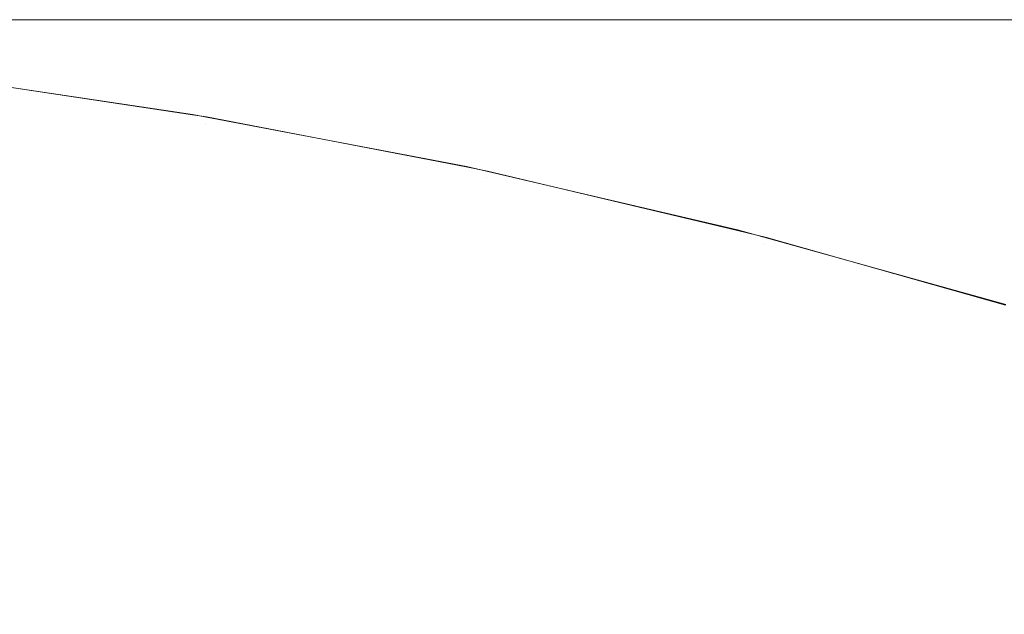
# Model space of a CAD drawing. Header units: centimetres. Extents: x -26 to 27.3, y 37.2 to 39.
# Tile 182 of 256: x -8.1456 to -8.13101, y 38.9913 to 39.00011. Entities that reach past the tile are written whole.
import ezdxf

# ---------------------------------------------------------------- set-up
doc = ezdxf.new("R2010")
doc.units = ezdxf.units.CM
doc.header["$LTSCALE"] = 2.54
doc.layers.add('Lucido design-1', color=7, linetype='Continuous')

# ---------------------------------------------------------------- blocks, each defined once
blk = doc.blocks.new('Gruppo-6-1')
at = {"color": 7, "linetype": 'Continuous', "lineweight": 9}
for points, invisible_edges in [([(27.240266, 39.000065, -349.379592), (27.240266, 39.000112, -349.382667), (-25.859734, 39.000112, -349.382667), (-25.859734, 39.000065, -349.379592)], 8), ([(-25.859734, 39.000112, -349.982667), (-8.091869, 39.000112, -349.632532), (-8.098121, 39.000112, -349.638275)], 9), ([(-25.859734, 39.000112, -349.982667), (-8.085378, 39.000112, -349.62706), (-8.091869, 39.000112, -349.632532)], 9), ([(-8.098121, 39.000112, -349.638275), (-8.104125, 39.000112, -349.644279), (-25.859734, 39.000112, -349.982667)], 10), ([(-25.859734, 39.000112, -349.982667), (-8.071729, 39.000112, -349.616965), (-8.07866, 39.000112, -349.621867)], 9), ([(-25.859734, 39.000112, -349.982667), (-8.042114, 39.000112, -349.600421), (-8.049774, 39.000112, -349.604081)], 9), ([(-25.859734, 39.000112, -349.982667), (-8.026362, 39.000112, -349.594091), (-8.034305, 39.000112, -349.597089)], 9), ([(-25.859734, 39.000112, -349.982667), (-8.134337, 39.000112, -349.685128), (-8.138319, 39.000112, -349.692626)], 9), ([(-25.859734, 39.000112, -349.982667), (-8.104125, 39.000112, -349.644279), (-8.109868, 39.000112, -349.650532)], 9), ([(-8.07866, 39.000112, -349.621867), (-8.085378, 39.000112, -349.62706), (-25.859734, 39.000112, -349.982667)], 10), ([(-25.859734, 39.000112, -349.982667), (-8.057273, 39.000112, -349.608064), (-8.064595, 39.000112, -349.612361)], 9), ([(-8.034305, 39.000112, -349.597089), (-8.042114, 39.000112, -349.600421), (-25.859734, 39.000112, -349.982667)], 10), ([(-8.049774, 39.000112, -349.604081), (-8.057273, 39.000112, -349.608064), (-25.859734, 39.000112, -349.982667)], 10), ([(-25.859734, 39.000112, -349.982667), (-8.145312, 39.000112, -349.708095), (-8.148309, 39.000112, -349.716039)], 9), ([(-25.859734, 39.000112, -349.982667), (-8.13004, 39.000112, -349.677805), (-8.134337, 39.000112, -349.685128)], 9), ([(-8.138319, 39.000112, -349.692626), (-8.141979, 39.000112, -349.700286), (-25.859734, 39.000112, -349.982667)], 10), ([(-25.859734, 39.000112, -349.982667), (-8.115341, 39.000112, -349.657023), (-8.120533, 39.000112, -349.66374)], 9), ([(-8.109868, 39.000112, -349.650532), (-8.115341, 39.000112, -349.657023), (-25.859734, 39.000112, -349.982667)], 10), ([(-8.064595, 39.000112, -349.612361), (-8.071729, 39.000112, -349.616965), (-25.859734, 39.000112, -349.982667)], 10), ([(-8.141979, 39.000112, -349.700286), (-8.145312, 39.000112, -349.708095), (-25.859734, 39.000112, -349.982667)], 10), ([(-8.120533, 39.000112, -349.66374), (-8.125436, 39.000112, -349.670672), (-25.859734, 39.000112, -349.982667)], 10), ([(-8.125436, 39.000112, -349.670672), (-8.13004, 39.000112, -349.677805), (-25.859734, 39.000112, -349.982667)], 10), ([(-25.859734, 39.000112, -349.982667), (-8.010129, 39.000112, -349.58912), (-8.018298, 39.000112, -349.591433)], 9), ([(-25.859734, 39.000112, -349.982667), (-7.993534, 39.000112, -349.585543), (-8.00187, 39.000112, -349.587156)], 9), ([(-8.00187, 39.000112, -349.587156), (-8.010129, 39.000112, -349.58912), (-25.859734, 39.000112, -349.982667)], 10), ([(-8.018298, 39.000112, -349.591433), (-8.026362, 39.000112, -349.594091), (-25.859734, 39.000112, -349.982667)], 10), ([(-25.859734, 39.000112, -349.382667), (9.340266, 39.000112, -349.582667), (-7.959734, 39.000112, -349.582667)], 9), ([(-25.859734, 39.000112, -349.982667), (-25.859734, 39.000112, -349.382667), (-7.976695, 39.000112, -349.583387), (-7.985137, 39.000112, -349.584287)], 10), ([(-7.985137, 39.000112, -349.584287), (-7.993534, 39.000112, -349.585543), (-25.859734, 39.000112, -349.982667)], 10), ([(9.340266, 39.000112, -349.582667), (-25.859734, 39.000112, -349.382667), (27.240266, 39.000112, -349.382667)], 9), ([(-7.959734, 39.000112, -349.582667), (-7.968222, 39.000112, -349.582847), (-25.859734, 39.000112, -349.382667)], 10), ([(-7.968222, 39.000112, -349.582847), (-7.976695, 39.000112, -349.583387), (-25.859734, 39.000112, -349.382667)], 10), ([(27.240266, 39.000065, -373.346355), (27.240266, 39.000112, -373.34943), (-25.859734, 39.000112, -373.34943), (-25.859734, 39.000065, -373.346355)], 8), ([(-25.859734, 39.000112, -373.94943), (-8.138319, 39.000112, -373.659389), (-8.141979, 39.000112, -373.667049)], 9), ([(-25.859734, 39.000112, -373.94943), (-8.134337, 39.000112, -373.651891), (-8.138319, 39.000112, -373.659389)], 9), ([(-8.141979, 39.000112, -373.667049), (-8.145312, 39.000112, -373.674858), (-25.859734, 39.000112, -373.94943)], 10), ([(-8.145312, 39.000112, -373.674858), (-8.148309, 39.000112, -373.682802), (-25.859734, 39.000112, -373.94943)], 10), ([(-25.859734, 39.000112, -373.34943), (-8.042114, 39.000112, -373.567184), (-8.049774, 39.000112, -373.570845)], 9), ([(-25.859734, 39.000112, -373.34943), (9.340266, 39.000112, -373.54943), (-7.959734, 39.000112, -373.54943)], 9), ([(-25.859734, 39.000112, -373.94943), (-8.125436, 39.000112, -373.637435), (-8.13004, 39.000112, -373.644568)], 9), ([(-25.859734, 39.000112, -373.94943), (-8.109868, 39.000112, -373.617295), (-8.115341, 39.000112, -373.623786)], 9), ([(-25.859734, 39.000112, -373.34943), (-8.071729, 39.000112, -373.583728), (-8.07866, 39.000112, -373.58863)], 9), ([(-8.049774, 39.000112, -373.570845), (-8.057273, 39.000112, -373.574827), (-25.859734, 39.000112, -373.34943)], 10), ([(-8.057273, 39.000112, -373.574827), (-8.064595, 39.000112, -373.579124), (-25.859734, 39.000112, -373.34943)], 10), ([(9.340266, 39.000112, -373.54943), (-25.859734, 39.000112, -373.34943), (27.240266, 39.000112, -373.34943)], 9), ([(-7.959734, 39.000112, -373.54943), (-7.968222, 39.000112, -373.54961), (-25.859734, 39.000112, -373.34943)], 10), ([(-8.13004, 39.000112, -373.644568), (-8.134337, 39.000112, -373.651891), (-25.859734, 39.000112, -373.94943)], 10), ([(-8.115341, 39.000112, -373.623786), (-8.120533, 39.000112, -373.630503), (-25.859734, 39.000112, -373.94943)], 10), ([(-8.120533, 39.000112, -373.630503), (-8.125436, 39.000112, -373.637435), (-25.859734, 39.000112, -373.94943)], 10), ([(-25.859734, 39.000112, -373.34943), (-8.064595, 39.000112, -373.579124), (-8.071729, 39.000112, -373.583728)], 9), ([(-8.07866, 39.000112, -373.58863), (-8.085378, 39.000112, -373.593823), (-25.859734, 39.000112, -373.34943)], 10), ([(-25.859734, 39.000112, -373.34943), (-8.034305, 39.000112, -373.563852), (-8.042114, 39.000112, -373.567184)], 9), ([(-25.859734, 39.000112, -373.34943), (-8.018298, 39.000112, -373.558196), (-8.026362, 39.000112, -373.560854)], 9), ([(-25.859734, 39.000112, -373.34943), (-8.00187, 39.000112, -373.553919), (-8.010129, 39.000112, -373.555883)], 9), ([(-25.859734, 39.000112, -373.94943), (-8.098121, 39.000112, -373.605039), (-8.104125, 39.000112, -373.611042)], 9), ([(-25.859734, 39.000112, -373.94943), (-25.859734, 39.000112, -373.34943), (-8.085378, 39.000112, -373.593823), (-8.091869, 39.000112, -373.599295)], 10), ([(-8.091869, 39.000112, -373.599295), (-8.098121, 39.000112, -373.605039), (-25.859734, 39.000112, -373.94943)], 10), ([(-8.010129, 39.000112, -373.555883), (-8.018298, 39.000112, -373.558196), (-25.859734, 39.000112, -373.34943)], 10), ([(-8.026362, 39.000112, -373.560854), (-8.034305, 39.000112, -373.563852), (-25.859734, 39.000112, -373.34943)], 10), ([(-25.859734, 39.000112, -373.34943), (-7.985137, 39.000112, -373.55105), (-7.993534, 39.000112, -373.552307)], 9), ([(-7.968222, 39.000112, -373.54961), (-7.976695, 39.000112, -373.55015), (-25.859734, 39.000112, -373.34943)], 10), ([(-8.104125, 39.000112, -373.611042), (-8.109868, 39.000112, -373.617295), (-25.859734, 39.000112, -373.94943)], 10), ([(-7.976695, 39.000112, -373.55015), (-7.985137, 39.000112, -373.55105), (-25.859734, 39.000112, -373.34943)], 10), ([(-7.993534, 39.000112, -373.552307), (-8.00187, 39.000112, -373.553919), (-25.859734, 39.000112, -373.34943)], 10), ([(-25.859734, 39.000065, -349.379592), (-25.859734, 38.999998, -349.378306), (27.240266, 38.999998, -349.378306), (27.240266, 39.000065, -349.379592)], 10), ([(-25.859734, 39.000065, -373.346355), (-25.859734, 38.999998, -373.345069), (27.240266, 38.999998, -373.345069), (27.240266, 39.000065, -373.346355)], 10), ([(-8.150983, 39.000017, -349.741449), (-8.149061, 39.000017, -349.73337), (-8.145062, 38.999751, -349.734411), (-8.146943, 38.999751, -349.74232)], 15), ([(-8.150983, 39.000017, -373.708212), (-8.149061, 39.000017, -373.700133), (-8.145062, 38.999751, -373.701174), (-8.146943, 38.999751, -373.709083)], 15), ([(-8.150967, 39.000112, -349.724102), (-8.148309, 39.000112, -349.716039), (-8.144198, 39.000017, -349.717491), (-8.146798, 39.000017, -349.725379)], 14), ([(-8.150967, 39.000112, -373.690865), (-8.148309, 39.000112, -373.682802), (-8.144198, 39.000017, -373.684254), (-8.146798, 39.000017, -373.692142)], 14), ([(-8.149061, 39.000017, -349.73337), (-8.146798, 39.000017, -349.725379), (-8.142847, 38.999751, -349.726589), (-8.145062, 38.999751, -349.734411)], 15), ([(-8.149061, 39.000017, -373.700133), (-8.146798, 39.000017, -373.692142), (-8.142847, 38.999751, -373.693352), (-8.145062, 38.999751, -373.701174)], 15), ([(-8.148309, 39.000112, -349.716039), (-8.145312, 39.000112, -349.708095), (-8.141266, 39.000017, -349.709721), (-8.144198, 39.000017, -349.717491)], 14), ([(-8.148309, 39.000112, -373.682802), (-8.145312, 39.000112, -373.674858), (-8.141266, 39.000017, -373.676484), (-8.144198, 39.000017, -373.684254)], 14), ([(-8.146798, 39.000017, -349.725379), (-8.144198, 39.000017, -349.717491), (-8.140302, 38.999751, -349.718868), (-8.142847, 38.999751, -349.726589)], 15), ([(-8.146798, 39.000017, -373.692142), (-8.144198, 39.000017, -373.684254), (-8.140302, 38.999751, -373.685631), (-8.142847, 38.999751, -373.693352)], 15), ([(-8.145312, 39.000112, -349.708095), (-8.141979, 39.000112, -349.700286), (-8.138007, 39.000017, -349.702082), (-8.141266, 39.000017, -349.709721)], 14), ([(-8.145312, 39.000112, -373.674858), (-8.141979, 39.000112, -373.667049), (-8.138007, 39.000017, -373.668845), (-8.141266, 39.000017, -373.676484)], 14), ([(-8.144198, 39.000017, -349.717491), (-8.141266, 39.000017, -349.709721), (-8.137432, 38.999751, -349.711262), (-8.140302, 38.999751, -349.718868)], 15), ([(-8.144198, 39.000017, -373.684254), (-8.141266, 39.000017, -373.676484), (-8.137432, 38.999751, -373.678025), (-8.140302, 38.999751, -373.685631)], 15), ([(-8.141979, 39.000112, -349.700286), (-8.138319, 39.000112, -349.692626), (-8.134426, 39.000017, -349.694589), (-8.138007, 39.000017, -349.702082)], 14), ([(-8.141979, 39.000112, -373.667049), (-8.138319, 39.000112, -373.659389), (-8.134426, 39.000017, -373.661352), (-8.138007, 39.000017, -373.668845)], 14), ([(-8.141266, 39.000017, -349.709721), (-8.138007, 39.000017, -349.702082), (-8.134241, 38.999751, -349.703784), (-8.137432, 38.999751, -349.711262)], 15), ([(-8.141266, 39.000017, -373.676484), (-8.138007, 39.000017, -373.668845), (-8.134241, 38.999751, -373.670547), (-8.137432, 38.999751, -373.678025)], 15), ([(-8.138319, 39.000112, -349.692626), (-8.134337, 39.000112, -349.685128), (-8.13053, 39.000017, -349.687254), (-8.134426, 39.000017, -349.694589)], 14), ([(-8.138319, 39.000112, -373.659389), (-8.134337, 39.000112, -373.651891), (-8.13053, 39.000017, -373.654017), (-8.134426, 39.000017, -373.661352)], 14), ([(-8.138007, 39.000017, -349.702082), (-8.134426, 39.000017, -349.694589), (-8.130736, 38.999751, -349.696449), (-8.134241, 38.999751, -349.703784)], 15), ([(-8.138007, 39.000017, -373.668845), (-8.134426, 39.000017, -373.661352), (-8.130736, 38.999751, -373.663212), (-8.134241, 38.999751, -373.670547)], 15), ([(-8.134426, 39.000017, -349.694589), (-8.13053, 39.000017, -349.687254), (-8.126923, 38.999751, -349.689269), (-8.130736, 38.999751, -349.696449)], 15), ([(-8.134426, 39.000017, -373.661352), (-8.13053, 39.000017, -373.654017), (-8.126923, 38.999751, -373.656032), (-8.130736, 38.999751, -373.663212)], 15), ([(-8.134337, 39.000112, -349.685128), (-8.13004, 39.000112, -349.677805), (-8.126327, 39.000017, -349.680091), (-8.13053, 39.000017, -349.687254)], 14), ([(-8.134337, 39.000112, -373.651891), (-8.13004, 39.000112, -373.644568), (-8.126327, 39.000017, -373.646854), (-8.13053, 39.000017, -373.654017)], 14), ([(27.240266, 38.999851, -349.375446), (27.240266, 38.999998, -349.378306), (-25.859734, 38.999998, -349.378306), (-25.859734, 38.999851, -349.375446)], 10), ([(27.240266, 38.999851, -373.342209), (27.240266, 38.999998, -373.345069), (-25.859734, 38.999998, -373.345069), (-25.859734, 38.999851, -373.342209)], 10), ([(-25.859734, 38.999851, -349.375446), (-25.859734, 38.999712, -349.373953), (27.240266, 38.999712, -349.373953), (27.240266, 38.999851, -349.375446)], 10), ([(-25.859734, 38.999851, -373.342209), (-25.859734, 38.999712, -373.340716), (27.240266, 38.999712, -373.340716), (27.240266, 38.999851, -373.342209)], 10), ([(-8.14969, 38.999751, -349.758342), (-8.148487, 38.999751, -349.750302), (-8.144431, 38.999314, -349.750997), (-8.145609, 38.999314, -349.758864)], 15), ([(-8.14969, 38.999751, -373.725105), (-8.148487, 38.999751, -373.717065), (-8.144431, 38.999314, -373.71776), (-8.145609, 38.999314, -373.725627)], 15), ([(-8.148487, 38.999751, -349.750302), (-8.146943, 38.999751, -349.74232), (-8.142921, 38.999314, -349.743187), (-8.144431, 38.999314, -349.750997)], 15), ([(-8.148487, 38.999751, -373.717065), (-8.146943, 38.999751, -373.709083), (-8.142921, 38.999314, -373.70995), (-8.144431, 38.999314, -373.71776)], 15), ([(-8.146943, 38.999751, -349.74232), (-8.145062, 38.999751, -349.734411), (-8.14108, 38.999314, -349.735448), (-8.142921, 38.999314, -349.743187)], 15), ([(-8.146943, 38.999751, -373.709083), (-8.145062, 38.999751, -373.701174), (-8.14108, 38.999314, -373.702211), (-8.142921, 38.999314, -373.70995)], 15), ([(-8.145062, 38.999751, -349.734411), (-8.142847, 38.999751, -349.726589), (-8.138913, 38.999314, -349.727794), (-8.14108, 38.999314, -349.735448)], 15), ([(-8.145062, 38.999751, -373.701174), (-8.142847, 38.999751, -373.693352), (-8.138913, 38.999314, -373.694557), (-8.14108, 38.999314, -373.702211)], 15), ([(-8.142847, 38.999751, -349.726589), (-8.140302, 38.999751, -349.718868), (-8.136423, 38.999314, -349.720239), (-8.138913, 38.999314, -349.727794)], 15), ([(-8.142847, 38.999751, -373.693352), (-8.140302, 38.999751, -373.685631), (-8.136423, 38.999314, -373.687002), (-8.138913, 38.999314, -373.694557)], 15), ([(-8.140302, 38.999751, -349.718868), (-8.137432, 38.999751, -349.711262), (-8.133614, 38.999314, -349.712796), (-8.136423, 38.999314, -349.720239)], 15), ([(-8.140302, 38.999751, -373.685631), (-8.137432, 38.999751, -373.678025), (-8.133614, 38.999314, -373.679559), (-8.136423, 38.999314, -373.687002)], 15), ([(-8.137432, 38.999751, -349.711262), (-8.134241, 38.999751, -349.703784), (-8.130492, 38.999314, -349.705479), (-8.133614, 38.999314, -349.712796)], 15), ([(-8.137432, 38.999751, -373.678025), (-8.134241, 38.999751, -373.670547), (-8.130492, 38.999314, -373.672242), (-8.133614, 38.999314, -373.679559)], 15), ([(-8.134241, 38.999751, -349.703784), (-8.130736, 38.999751, -349.696449), (-8.127062, 38.999314, -349.698302), (-8.130492, 38.999314, -349.705479)], 15), ([(-8.134241, 38.999751, -373.670547), (-8.130736, 38.999751, -373.663212), (-8.127062, 38.999314, -373.665065), (-8.130492, 38.999314, -373.672242)], 15), ([(27.240266, 38.999465, -349.37131), (27.240266, 38.999712, -349.373953), (-25.859734, 38.999712, -349.373953), (-25.859734, 38.999465, -349.37131)], 10), ([(27.240266, 38.999465, -373.338073), (27.240266, 38.999712, -373.340716), (-25.859734, 38.999712, -373.340716), (-25.859734, 38.999465, -373.338073)], 10), ([(-25.859734, 38.999465, -349.37131), (-25.859734, 38.999236, -349.369617), (27.240266, 38.999236, -349.369617), (27.240266, 38.999465, -349.37131)], 10), ([(-25.859734, 38.999465, -373.338073), (-25.859734, 38.999236, -373.33638), (27.240266, 38.999236, -373.33638), (27.240266, 38.999465, -373.338073)], 10), ([(-8.147127, 38.999314, -349.782667), (-8.143038, 38.998708, -349.782667), (-8.143038, 38.998704, -349.982667), (-8.147032, 38.999302, -349.982667)], 10), ([(-8.147127, 38.999314, -349.782667), (-8.146958, 38.999314, -349.774713), (-8.142873, 38.998708, -349.774887), (-8.143038, 38.998708, -349.782667)], 7), ([(-8.147127, 38.999314, -373.74943), (-8.143038, 38.998708, -373.74943), (-8.143038, 38.998704, -373.94943), (-8.147032, 38.999302, -373.94943)], 10), ([(-8.147127, 38.999314, -373.74943), (-8.146958, 38.999314, -373.741477), (-8.142873, 38.998708, -373.74165), (-8.143038, 38.998708, -373.74943)], 7), ([(-8.14285, 38.99858, -349.987027), (-8.147044, 38.999208, -349.987027), (-8.147032, 38.999302, -349.982667), (-8.143038, 38.998704, -349.982667)], 11), ([(-8.14285, 38.99858, -373.95379), (-8.147044, 38.999208, -373.95379), (-8.147032, 38.999302, -373.94943), (-8.143038, 38.998704, -373.94943)], 11), ([(-8.146958, 38.999314, -349.774713), (-8.146452, 38.999314, -349.766775), (-8.142377, 38.998708, -349.767121), (-8.142873, 38.998708, -349.774887)], 15), ([(-8.146958, 38.999314, -373.741477), (-8.146452, 38.999314, -373.733538), (-8.142377, 38.998708, -373.733884), (-8.142873, 38.998708, -373.74165)], 15), ([(-8.146452, 38.999314, -349.766775), (-8.145609, 38.999314, -349.758864), (-8.141553, 38.998708, -349.759384), (-8.142377, 38.998708, -349.767121)], 15), ([(-8.146452, 38.999314, -373.733538), (-8.145609, 38.999314, -373.725627), (-8.141553, 38.998708, -373.726147), (-8.142377, 38.998708, -373.733884)], 15), ([(-8.145609, 38.999314, -349.758864), (-8.144431, 38.999314, -349.750997), (-8.140401, 38.998708, -349.751688), (-8.141553, 38.998708, -349.759384)], 15), ([(-8.145609, 38.999314, -373.725627), (-8.144431, 38.999314, -373.71776), (-8.140401, 38.998708, -373.718451), (-8.141553, 38.998708, -373.726147)], 15), ([(-8.144431, 38.999314, -349.750997), (-8.142921, 38.999314, -349.743187), (-8.138924, 38.998708, -349.744048), (-8.140401, 38.998708, -349.751688)], 15), ([(-8.144431, 38.999314, -373.71776), (-8.142921, 38.999314, -373.70995), (-8.138924, 38.998708, -373.710811), (-8.140401, 38.998708, -373.718451)], 15), ([(-8.142921, 38.999314, -349.743187), (-8.14108, 38.999314, -349.735448), (-8.137123, 38.998708, -349.736478), (-8.138924, 38.998708, -349.744048)], 15), ([(-8.142921, 38.999314, -373.70995), (-8.14108, 38.999314, -373.702211), (-8.137123, 38.998708, -373.703241), (-8.138924, 38.998708, -373.710811)], 15), ([(-8.14108, 38.999314, -349.735448), (-8.138913, 38.999314, -349.727794), (-8.135003, 38.998708, -349.728991), (-8.137123, 38.998708, -349.736478)], 15), ([(-8.14108, 38.999314, -373.702211), (-8.138913, 38.999314, -373.694557), (-8.135003, 38.998708, -373.695754), (-8.137123, 38.998708, -373.703241)], 15), ([(-8.138913, 38.999314, -349.727794), (-8.136423, 38.999314, -349.720239), (-8.132567, 38.998708, -349.721601), (-8.135003, 38.998708, -349.728991)], 15), ([(-8.138913, 38.999314, -373.694557), (-8.136423, 38.999314, -373.687002), (-8.132567, 38.998708, -373.688364), (-8.135003, 38.998708, -373.695754)], 15), ([(-8.136423, 38.999314, -349.720239), (-8.133614, 38.999314, -349.712796), (-8.129819, 38.998708, -349.714321), (-8.132567, 38.998708, -349.721601)], 15), ([(-8.136423, 38.999314, -373.687002), (-8.133614, 38.999314, -373.679559), (-8.129819, 38.998708, -373.681084), (-8.132567, 38.998708, -373.688364)], 15), ([(-8.133614, 38.999314, -349.712796), (-8.130492, 38.999314, -349.705479), (-8.126766, 38.998708, -349.707164), (-8.129819, 38.998708, -349.714321)], 15), ([(-8.133614, 38.999314, -373.679559), (-8.130492, 38.999314, -373.672242), (-8.126766, 38.998708, -373.673927), (-8.129819, 38.998708, -373.681084)], 15), ([(27.240266, 38.998907, -349.367189), (27.240266, 38.999236, -349.369617), (-25.859734, 38.999236, -349.369617), (-25.859734, 38.998907, -349.367189)], 10), ([(27.240266, 38.998907, -373.333952), (27.240266, 38.999236, -373.33638), (-25.859734, 38.999236, -373.33638), (-25.859734, 38.998907, -373.333952)], 10), ([(-8.147044, 38.999208, -349.987027), (-8.14285, 38.99858, -349.987027), (-8.142895, 38.998318, -349.991159), (-8.147078, 38.998944, -349.991159)], 15), ([(-8.147044, 38.999208, -373.95379), (-8.14285, 38.99858, -373.95379), (-8.142895, 38.998318, -373.957922), (-8.147078, 38.998944, -373.957922)], 15), ([(-25.859734, 38.998907, -349.367189), (-25.859734, 38.998572, -349.365306), (27.240266, 38.998572, -349.365306), (27.240266, 38.998907, -349.367189)], 10), ([(-25.859734, 38.998907, -373.333952), (-25.859734, 38.998572, -373.332069), (27.240266, 38.998572, -373.332069), (27.240266, 38.998907, -373.333952)], 10), ([(-8.147078, 38.998944, -349.991159), (-8.142895, 38.998318, -349.991159), (-8.142968, 38.997887, -349.995273), (-8.147133, 38.998511, -349.995273)], 15), ([(-8.147078, 38.998944, -373.957922), (-8.142895, 38.998318, -373.957922), (-8.142968, 38.997887, -373.962036), (-8.147133, 38.998511, -373.962036)], 15), ([(-8.143038, 38.998708, -349.782667), (-8.13898, 38.997935, -349.782667), (-8.138982, 38.997929, -349.982667), (-8.142834, 38.998674, -349.982667)], 10), ([(-8.142834, 38.998674, -349.982667), (-8.143038, 38.998704, -349.982667), (-8.143038, 38.998708, -349.782667)], 10), ([(-8.143038, 38.998708, -349.782667), (-8.142873, 38.998708, -349.774887), (-8.138819, 38.997935, -349.775059), (-8.13898, 38.997935, -349.782667)], 7), ([(-8.143038, 38.998708, -373.74943), (-8.13898, 38.997935, -373.74943), (-8.138982, 38.997929, -373.94943), (-8.142834, 38.998674, -373.94943)], 10), ([(-8.142834, 38.998674, -373.94943), (-8.143038, 38.998704, -373.94943), (-8.143038, 38.998708, -373.74943)], 10), ([(-8.143038, 38.998708, -373.74943), (-8.142873, 38.998708, -373.74165), (-8.138819, 38.997935, -373.741822), (-8.13898, 38.997935, -373.74943)], 7), ([(-8.143038, 38.998704, -349.982667), (-8.142834, 38.998674, -349.982667), (-8.14285, 38.99858, -349.987027)], 10), ([(-8.143038, 38.998704, -373.94943), (-8.142834, 38.998674, -373.94943), (-8.14285, 38.99858, -373.95379)], 10), ([(-8.142873, 38.998708, -349.774887), (-8.142377, 38.998708, -349.767121), (-8.138335, 38.997935, -349.767465), (-8.138819, 38.997935, -349.775059)], 15), ([(-8.142873, 38.998708, -373.74165), (-8.142377, 38.998708, -373.733884), (-8.138335, 38.997935, -373.734229), (-8.138819, 38.997935, -373.741822)], 15), ([(-8.142377, 38.998708, -349.767121), (-8.141553, 38.998708, -349.759384), (-8.137529, 38.997935, -349.759899), (-8.138335, 38.997935, -349.767465)], 15), ([(-8.142377, 38.998708, -373.733884), (-8.141553, 38.998708, -373.726147), (-8.137529, 38.997935, -373.726662), (-8.138335, 38.997935, -373.734229)], 15), ([(-8.141553, 38.998708, -349.759384), (-8.140401, 38.998708, -349.751688), (-8.136402, 38.997935, -349.752374), (-8.137529, 38.997935, -349.759899)], 15), ([(-8.141553, 38.998708, -373.726147), (-8.140401, 38.998708, -373.718451), (-8.136402, 38.997935, -373.719137), (-8.137529, 38.997935, -373.726662)], 15), ([(-8.140401, 38.998708, -349.751688), (-8.138924, 38.998708, -349.744048), (-8.134957, 38.997935, -349.744903), (-8.136402, 38.997935, -349.752374)], 15), ([(-8.140401, 38.998708, -373.718451), (-8.138924, 38.998708, -373.710811), (-8.134957, 38.997935, -373.711666), (-8.136402, 38.997935, -373.719137)], 15), ([(-8.138924, 38.998708, -349.744048), (-8.137123, 38.998708, -349.736478), (-8.133197, 38.997935, -349.7375), (-8.134957, 38.997935, -349.744903)], 15), ([(-8.138924, 38.998708, -373.710811), (-8.137123, 38.998708, -373.703241), (-8.133197, 38.997935, -373.704263), (-8.134957, 38.997935, -373.711666)], 15), ([(-8.137123, 38.998708, -349.736478), (-8.135003, 38.998708, -349.728991), (-8.131123, 38.997935, -349.730179), (-8.133197, 38.997935, -349.7375)], 15), ([(-8.137123, 38.998708, -373.703241), (-8.135003, 38.998708, -373.695754), (-8.131123, 38.997935, -373.696942), (-8.133197, 38.997935, -373.704263)], 15), ([(-8.135003, 38.998708, -349.728991), (-8.132567, 38.998708, -349.721601), (-8.128741, 38.997935, -349.722952), (-8.131123, 38.997935, -349.730179)], 15), ([(-8.135003, 38.998708, -373.695754), (-8.132567, 38.998708, -373.688364), (-8.128741, 38.997935, -373.689716), (-8.131123, 38.997935, -373.696942)], 15), ([(-8.132567, 38.998708, -349.721601), (-8.129819, 38.998708, -349.714321), (-8.126055, 38.997935, -349.715833), (-8.128741, 38.997935, -349.722952)], 15), ([(-8.132567, 38.998708, -373.688364), (-8.129819, 38.998708, -373.681084), (-8.126055, 38.997935, -373.682596), (-8.128741, 38.997935, -373.689716)], 15), ([(27.240266, 38.998177, -349.363092), (27.240266, 38.998572, -349.365306), (-25.859734, 38.998572, -349.365306), (-25.859734, 38.998177, -349.363092)], 10), ([(27.240266, 38.998177, -373.329855), (27.240266, 38.998572, -373.332069), (-25.859734, 38.998572, -373.332069), (-25.859734, 38.998177, -373.329855)], 10), ([(-8.14285, 38.99858, -349.987027), (-8.138686, 38.997775, -349.987027), (-8.138742, 38.997514, -349.991159), (-8.142895, 38.998318, -349.991159)], 15), ([(-8.14285, 38.99858, -373.95379), (-8.138686, 38.997775, -373.95379), (-8.138742, 38.997514, -373.957922), (-8.142895, 38.998318, -373.957922)], 15), ([(-8.138686, 38.997775, -349.987027), (-8.14285, 38.99858, -349.987027), (-8.142834, 38.998674, -349.982667), (-8.138982, 38.997929, -349.982667)], 11), ([(-8.138686, 38.997775, -373.95379), (-8.14285, 38.99858, -373.95379), (-8.142834, 38.998674, -373.94943), (-8.138982, 38.997929, -373.94943)], 11), ([(-8.147133, 38.998511, -349.995273), (-8.142968, 38.997887, -349.995273), (-8.143071, 38.99729, -349.999363), (-8.14721, 38.99791, -349.999363)], 15), ([(-8.147133, 38.998511, -373.962036), (-8.142968, 38.997887, -373.962036), (-8.143071, 38.99729, -373.966126), (-8.14721, 38.99791, -373.966126)], 15), ([(-8.142895, 38.998318, -349.991159), (-8.138742, 38.997514, -349.991159), (-8.138834, 38.997088, -349.995273), (-8.142968, 38.997887, -349.995273)], 15), ([(-8.142895, 38.998318, -373.957922), (-8.138742, 38.997514, -373.957922), (-8.138834, 38.997088, -373.962036), (-8.142968, 38.997887, -373.962036)], 15), ([(-25.859734, 38.998177, -349.363092), (-25.859734, 38.99772, -349.361027), (27.240266, 38.99772, -349.361027), (27.240266, 38.998177, -349.363092)], 10), ([(-25.859734, 38.998177, -373.329855), (-25.859734, 38.99772, -373.32779), (27.240266, 38.99772, -373.32779), (27.240266, 38.998177, -373.329855)], 10), ([(-8.14721, 38.99791, -349.999363), (-8.143071, 38.99729, -349.999363), (-8.143202, 38.996528, -350.00342), (-8.147308, 38.997142, -350.00342)], 15), ([(-8.14721, 38.99791, -373.966126), (-8.143071, 38.99729, -373.966126), (-8.143202, 38.996528, -373.970183), (-8.147308, 38.997142, -373.970183)], 15), ([(-8.142968, 38.997887, -349.995273), (-8.138834, 38.997088, -349.995273), (-8.138961, 38.996495, -349.999363), (-8.143071, 38.99729, -349.999363)], 15), ([(-8.142968, 38.997887, -373.962036), (-8.138834, 38.997088, -373.962036), (-8.138961, 38.996495, -373.966126), (-8.143071, 38.99729, -373.966126)], 15), ([(-8.138666, 38.997868, -349.982667), (-8.138982, 38.997929, -349.982667), (-8.13898, 38.997935, -349.782667)], 10), ([(-8.138666, 38.997868, -373.94943), (-8.138982, 38.997929, -373.94943), (-8.13898, 38.997935, -373.74943)], 10), ([(-8.138982, 38.997929, -349.982667), (-8.138666, 38.997868, -349.982667), (-8.138686, 38.997775, -349.987027)], 10), ([(-8.138982, 38.997929, -373.94943), (-8.138666, 38.997868, -373.94943), (-8.138686, 38.997775, -373.95379)], 10), ([(-8.13898, 38.997935, -349.782667), (-8.134962, 38.996995, -349.782667), (-8.134964, 38.996987, -349.982667), (-8.138666, 38.997868, -349.982667)], 10), ([(-8.13898, 38.997935, -349.782667), (-8.138819, 38.997935, -349.775059), (-8.134804, 38.996995, -349.77523), (-8.134962, 38.996995, -349.782667)], 7), ([(-8.13898, 38.997935, -373.74943), (-8.134962, 38.996995, -373.74943), (-8.134964, 38.996987, -373.94943), (-8.138666, 38.997868, -373.94943)], 10), ([(-8.13898, 38.997935, -373.74943), (-8.138819, 38.997935, -373.741822), (-8.134804, 38.996995, -373.741993), (-8.134962, 38.996995, -373.74943)], 7), ([(-8.138819, 38.997935, -349.775059), (-8.138335, 38.997935, -349.767465), (-8.134331, 38.996995, -349.767806), (-8.134804, 38.996995, -349.77523)], 15), ([(-8.138819, 38.997935, -373.741822), (-8.138335, 38.997935, -373.734229), (-8.134331, 38.996995, -373.734569), (-8.134804, 38.996995, -373.741993)], 15), ([(-8.13456, 38.996793, -349.987027), (-8.138686, 38.997775, -349.987027), (-8.138666, 38.997868, -349.982667), (-8.134964, 38.996987, -349.982667)], 11), ([(-8.13456, 38.996793, -373.95379), (-8.138686, 38.997775, -373.95379), (-8.138666, 38.997868, -373.94943), (-8.134964, 38.996987, -373.94943)], 11), ([(-8.138335, 38.997935, -349.767465), (-8.137529, 38.997935, -349.759899), (-8.133543, 38.996995, -349.76041), (-8.134331, 38.996995, -349.767806)], 15), ([(-8.138335, 38.997935, -373.734229), (-8.137529, 38.997935, -373.726662), (-8.133543, 38.996995, -373.727173), (-8.134331, 38.996995, -373.734569)], 15), ([(-8.137529, 38.997935, -349.759899), (-8.136402, 38.997935, -349.752374), (-8.132442, 38.996995, -349.753053), (-8.133543, 38.996995, -349.76041)], 15), ([(-8.137529, 38.997935, -373.726662), (-8.136402, 38.997935, -373.719137), (-8.132442, 38.996995, -373.719816), (-8.133543, 38.996995, -373.727173)], 15), ([(-8.136402, 38.997935, -349.752374), (-8.134957, 38.997935, -349.744903), (-8.131029, 38.996995, -349.74575), (-8.132442, 38.996995, -349.753053)], 15), ([(-8.136402, 38.997935, -373.719137), (-8.134957, 38.997935, -373.711666), (-8.131029, 38.996995, -373.712513), (-8.132442, 38.996995, -373.719816)], 15), ([(-8.134957, 38.997935, -349.744903), (-8.133197, 38.997935, -349.7375), (-8.129308, 38.996995, -349.738513), (-8.131029, 38.996995, -349.74575)], 15), ([(-8.134957, 38.997935, -373.711666), (-8.133197, 38.997935, -373.704263), (-8.129308, 38.996995, -373.705276), (-8.131029, 38.996995, -373.712513)], 15), ([(-8.133197, 38.997935, -349.7375), (-8.131123, 38.997935, -349.730179), (-8.127281, 38.996995, -349.731356), (-8.129308, 38.996995, -349.738513)], 15), ([(-8.133197, 38.997935, -373.704263), (-8.131123, 38.997935, -373.696942), (-8.127281, 38.996995, -373.698119), (-8.129308, 38.996995, -373.705276)], 15), ([(-8.131123, 38.997935, -349.730179), (-8.128741, 38.997935, -349.722952), (-8.124953, 38.996995, -349.724291), (-8.127281, 38.996995, -349.731356)], 15), ([(-8.131123, 38.997935, -373.696942), (-8.128741, 38.997935, -373.689716), (-8.124953, 38.996995, -373.691054), (-8.127281, 38.996995, -373.698119)], 15), ([(27.240266, 38.997277, -349.359025), (27.240266, 38.99772, -349.361027), (-25.859734, 38.99772, -349.361027), (-25.859734, 38.997277, -349.359025)], 10), ([(27.240266, 38.997277, -373.325788), (27.240266, 38.99772, -373.32779), (-25.859734, 38.99772, -373.32779), (-25.859734, 38.997277, -373.325788)], 10), ([(-8.138686, 38.997775, -349.987027), (-8.13456, 38.996793, -349.987027), (-8.134627, 38.996536, -349.991159), (-8.138742, 38.997514, -349.991159)], 15), ([(-8.138686, 38.997775, -373.95379), (-8.13456, 38.996793, -373.95379), (-8.134627, 38.996536, -373.957922), (-8.138742, 38.997514, -373.957922)], 15), ([(-8.138742, 38.997514, -349.991159), (-8.134627, 38.996536, -349.991159), (-8.134737, 38.996113, -349.995273), (-8.138834, 38.997088, -349.995273)], 15), ([(-8.138742, 38.997514, -373.957922), (-8.134627, 38.996536, -373.957922), (-8.134737, 38.996113, -373.962036), (-8.138834, 38.997088, -373.962036)], 15), ([(-25.859734, 38.997277, -349.359025), (-25.859734, 38.996684, -349.35679), (27.240266, 38.996684, -349.35679), (27.240266, 38.997277, -349.359025)], 10), ([(-25.859734, 38.997277, -373.325788), (-25.859734, 38.996684, -373.323553), (27.240266, 38.996684, -373.323553), (27.240266, 38.997277, -373.325788)], 10), ([(-8.143071, 38.99729, -349.999363), (-8.138961, 38.996495, -349.999363), (-8.139124, 38.995739, -350.00342), (-8.143202, 38.996528, -350.00342)], 15), ([(-8.143071, 38.99729, -373.966126), (-8.138961, 38.996495, -373.966126), (-8.139124, 38.995739, -373.970183), (-8.143202, 38.996528, -373.970183)], 15), ([(-8.147308, 38.997142, -350.00342), (-8.143202, 38.996528, -350.00342), (-8.14336, 38.995602, -350.007438), (-8.147428, 38.996211, -350.007438)], 15), ([(-8.147308, 38.997142, -373.970183), (-8.143202, 38.996528, -373.970183), (-8.14336, 38.995602, -373.974201), (-8.147428, 38.996211, -373.974201)], 15), ([(-8.138834, 38.997088, -349.995273), (-8.134737, 38.996113, -349.995273), (-8.13489, 38.995527, -349.999363), (-8.138961, 38.996495, -349.999363)], 15), ([(-8.138834, 38.997088, -373.962036), (-8.134737, 38.996113, -373.962036), (-8.13489, 38.995527, -373.966126), (-8.138961, 38.996495, -373.966126)], 15), ([(-8.134536, 38.996885, -349.982667), (-8.134964, 38.996987, -349.982667), (-8.134962, 38.996995, -349.782667)], 10), ([(-8.134536, 38.996885, -373.94943), (-8.134964, 38.996987, -373.94943), (-8.134962, 38.996995, -373.74943)], 10), ([(-8.134964, 38.996987, -349.982667), (-8.134536, 38.996885, -349.982667), (-8.13456, 38.996793, -349.987027)], 10), ([(-8.134964, 38.996987, -373.94943), (-8.134536, 38.996885, -373.94943), (-8.13456, 38.996793, -373.95379)], 10), ([(-8.134962, 38.996995, -349.782667), (-8.130989, 38.995892, -349.782667), (-8.130992, 38.995882, -349.982667), (-8.134536, 38.996885, -349.982667)], 10), ([(-8.134962, 38.996995, -349.782667), (-8.134804, 38.996995, -349.77523), (-8.130835, 38.995892, -349.775398), (-8.130989, 38.995892, -349.782667)], 7), ([(-8.134962, 38.996995, -373.74943), (-8.130989, 38.995892, -373.74943), (-8.130992, 38.995882, -373.94943), (-8.134536, 38.996885, -373.94943)], 10), ([(-8.134962, 38.996995, -373.74943), (-8.134804, 38.996995, -373.741993), (-8.130835, 38.995892, -373.742161), (-8.130989, 38.995892, -373.74943)], 7), ([(-8.134804, 38.996995, -349.77523), (-8.134331, 38.996995, -349.767806), (-8.130372, 38.995892, -349.768143), (-8.130835, 38.995892, -349.775398)], 15), ([(-8.134804, 38.996995, -373.741993), (-8.134331, 38.996995, -373.734569), (-8.130372, 38.995892, -373.734906), (-8.130835, 38.995892, -373.742161)], 15), ([(-8.134331, 38.996995, -349.767806), (-8.133543, 38.996995, -349.76041), (-8.129602, 38.995892, -349.760914), (-8.130372, 38.995892, -349.768143)], 15), ([(-8.134331, 38.996995, -373.734569), (-8.133543, 38.996995, -373.727173), (-8.129602, 38.995892, -373.727677), (-8.130372, 38.995892, -373.734906)], 15), ([(-8.133543, 38.996995, -349.76041), (-8.132442, 38.996995, -349.753053), (-8.128526, 38.995892, -349.753724), (-8.129602, 38.995892, -349.760914)], 15), ([(-8.133543, 38.996995, -373.727173), (-8.132442, 38.996995, -373.719816), (-8.128526, 38.995892, -373.720487), (-8.129602, 38.995892, -373.727677)], 15), ([(-8.132442, 38.996995, -349.753053), (-8.131029, 38.996995, -349.74575), (-8.127145, 38.995892, -349.746587), (-8.128526, 38.995892, -349.753724)], 15), ([(-8.132442, 38.996995, -373.719816), (-8.131029, 38.996995, -373.712513), (-8.127145, 38.995892, -373.71335), (-8.128526, 38.995892, -373.720487)], 15), ([(-8.131029, 38.996995, -349.74575), (-8.129308, 38.996995, -349.738513), (-8.125463, 38.995892, -349.739514), (-8.127145, 38.995892, -349.746587)], 15), ([(-8.131029, 38.996995, -373.712513), (-8.129308, 38.996995, -373.705276), (-8.125463, 38.995892, -373.706277), (-8.127145, 38.995892, -373.71335)], 15), ([(-8.130479, 38.995638, -349.987027), (-8.13456, 38.996793, -349.987027), (-8.134536, 38.996885, -349.982667), (-8.130992, 38.995882, -349.982667)], 11), ([(-8.130479, 38.995638, -373.95379), (-8.13456, 38.996793, -373.95379), (-8.134536, 38.996885, -373.94943), (-8.130992, 38.995882, -373.94943)], 11), ([(27.240266, 38.996207, -349.354995), (27.240266, 38.996684, -349.35679), (-25.859734, 38.996684, -349.35679), (-25.859734, 38.996207, -349.354995)], 10), ([(27.240266, 38.996207, -373.321758), (27.240266, 38.996684, -373.323553), (-25.859734, 38.996684, -373.323553), (-25.859734, 38.996207, -373.321758)], 10), ([(-8.13456, 38.996793, -349.987027), (-8.130479, 38.995638, -349.987027), (-8.130557, 38.995383, -349.991159), (-8.134627, 38.996536, -349.991159)], 15), ([(-8.13456, 38.996793, -373.95379), (-8.130479, 38.995638, -373.95379), (-8.130557, 38.995383, -373.957922), (-8.134627, 38.996536, -373.957922)], 15), ([(-8.143202, 38.996528, -350.00342), (-8.139124, 38.995739, -350.00342), (-8.139322, 38.994821, -350.007438), (-8.14336, 38.995602, -350.007438)], 15), ([(-8.143202, 38.996528, -373.970183), (-8.139124, 38.995739, -373.970183), (-8.139322, 38.994821, -373.974201), (-8.14336, 38.995602, -373.974201)], 15), ([(-8.134627, 38.996536, -349.991159), (-8.130557, 38.995383, -349.991159), (-8.130685, 38.994966, -349.995273), (-8.134737, 38.996113, -349.995273)], 15), ([(-8.134627, 38.996536, -373.957922), (-8.130557, 38.995383, -373.957922), (-8.130685, 38.994966, -373.962036), (-8.134737, 38.996113, -373.962036)], 15), ([(-8.138961, 38.996495, -349.999363), (-8.13489, 38.995527, -349.999363), (-8.135085, 38.994778, -350.00342), (-8.139124, 38.995739, -350.00342)], 15), ([(-8.138961, 38.996495, -373.966126), (-8.13489, 38.995527, -373.966126), (-8.135085, 38.994778, -373.970183), (-8.139124, 38.995739, -373.970183)], 15), ([(-25.859734, 38.996207, -349.354995), (-25.859734, 38.995464, -349.352602), (27.240266, 38.995464, -349.352602), (27.240266, 38.996207, -349.354995)], 10), ([(-25.859734, 38.996207, -373.321758), (-25.859734, 38.995464, -373.319365), (27.240266, 38.995464, -373.319365), (27.240266, 38.996207, -373.321758)], 10), ([(-8.147428, 38.996211, -350.007438), (-8.14336, 38.995602, -350.007438), (-8.143547, 38.994514, -350.011411), (-8.147568, 38.995116, -350.011411)], 15), ([(-8.147428, 38.996211, -373.974201), (-8.14336, 38.995602, -373.974201), (-8.143547, 38.994514, -373.978174), (-8.147568, 38.995116, -373.978174)], 15), ([(-8.134737, 38.996113, -349.995273), (-8.130685, 38.994966, -349.995273), (-8.130862, 38.994387, -349.999363), (-8.13489, 38.995527, -349.999363)], 15), ([(-8.134737, 38.996113, -373.962036), (-8.130685, 38.994966, -373.962036), (-8.130862, 38.994387, -373.966126), (-8.13489, 38.995527, -373.966126)], 15), ([(-8.139124, 38.995739, -350.00342), (-8.135085, 38.994778, -350.00342), (-8.135321, 38.993869, -350.007438), (-8.139322, 38.994821, -350.007438)], 15), ([(-8.139124, 38.995739, -373.970183), (-8.135085, 38.994778, -373.970183), (-8.135321, 38.993869, -373.974201), (-8.139322, 38.994821, -373.974201)], 15), ([(-8.14336, 38.995602, -350.007438), (-8.139322, 38.994821, -350.007438), (-8.139555, 38.993742, -350.011411), (-8.143547, 38.994514, -350.011411)], 15), ([(-8.14336, 38.995602, -373.974201), (-8.139322, 38.994821, -373.974201), (-8.139555, 38.993742, -373.978174), (-8.143547, 38.994514, -373.978174)], 15), ([(-8.13489, 38.995527, -349.999363), (-8.130862, 38.994387, -349.999363), (-8.131089, 38.993647, -350.00342), (-8.135085, 38.994778, -350.00342)], 15), ([(-8.13489, 38.995527, -373.966126), (-8.130862, 38.994387, -373.966126), (-8.131089, 38.993647, -373.970183), (-8.135085, 38.994778, -373.970183)], 15), ([(27.240266, 38.994969, -349.35101), (27.240266, 38.995464, -349.352602), (-25.859734, 38.995464, -349.352602), (-25.859734, 38.994969, -349.35101)], 10), ([(27.240266, 38.994969, -373.317773), (27.240266, 38.995464, -373.319365), (-25.859734, 38.995464, -373.319365), (-25.859734, 38.994969, -373.317773)], 10), ([(-8.147568, 38.995116, -350.011411), (-8.143547, 38.994514, -350.011411), (-8.143761, 38.993267, -350.015332), (-8.147729, 38.993861, -350.015332)], 15), ([(-8.147568, 38.995116, -373.978174), (-8.143547, 38.994514, -373.978174), (-8.143761, 38.993267, -373.982095), (-8.147729, 38.993861, -373.982095)], 15), ([(-25.859734, 38.994969, -349.35101), (-25.859734, 38.994062, -349.348471), (27.240266, 38.994062, -349.348471), (27.240266, 38.994969, -349.35101)], 10), ([(-25.859734, 38.994969, -373.317773), (-25.859734, 38.994062, -373.315234), (27.240266, 38.994062, -373.315234), (27.240266, 38.994969, -373.317773)], 10), ([(-8.139322, 38.994821, -350.007438), (-8.135321, 38.993869, -350.007438), (-8.135599, 38.992801, -350.011411), (-8.139555, 38.993742, -350.011411)], 15), ([(-8.139322, 38.994821, -373.974201), (-8.135321, 38.993869, -373.974201), (-8.135599, 38.992801, -373.978174), (-8.139555, 38.993742, -373.978174)], 15), ([(-8.135085, 38.994778, -350.00342), (-8.131089, 38.993647, -350.00342), (-8.131364, 38.992749, -350.007438), (-8.135321, 38.993869, -350.007438)], 15), ([(-8.135085, 38.994778, -373.970183), (-8.131089, 38.993647, -373.970183), (-8.131364, 38.992749, -373.974201), (-8.135321, 38.993869, -373.974201)], 15), ([(-8.143547, 38.994514, -350.011411), (-8.139555, 38.993742, -350.011411), (-8.139821, 38.992505, -350.015332), (-8.143761, 38.993267, -350.015332)], 15), ([(-8.143547, 38.994514, -373.978174), (-8.139555, 38.993742, -373.978174), (-8.139821, 38.992505, -373.982095), (-8.143761, 38.993267, -373.982095)], 15), ([(-8.130862, 38.994387, -349.999363), (-8.126887, 38.993076, -349.999363), (-8.127145, 38.992347, -350.00342), (-8.131089, 38.993647, -350.00342)], 15), ([(-8.130862, 38.994387, -373.966126), (-8.126887, 38.993076, -373.966126), (-8.127145, 38.992347, -373.970183), (-8.131089, 38.993647, -373.970183)], 15), ([(27.240266, 38.993564, -349.347077), (27.240266, 38.994062, -349.348471), (-25.859734, 38.994062, -349.348471), (-25.859734, 38.993564, -349.347077)], 10), ([(27.240266, 38.993564, -373.31384), (27.240266, 38.994062, -373.315234), (-25.859734, 38.994062, -373.315234), (-25.859734, 38.993564, -373.31384)], 10), ([(-8.147729, 38.993861, -350.015332), (-8.143761, 38.993267, -350.015332), (-8.144001, 38.991863, -350.019194), (-8.14791, 38.992448, -350.019194)], 15), ([(-8.147729, 38.993861, -373.982095), (-8.143761, 38.993267, -373.982095), (-8.144001, 38.991863, -373.985957), (-8.14791, 38.992448, -373.985957)], 15), ([(-8.139555, 38.993742, -350.011411), (-8.135599, 38.992801, -350.011411), (-8.135918, 38.991577, -350.015332), (-8.139821, 38.992505, -350.015332)], 15), ([(-8.139555, 38.993742, -373.978174), (-8.135599, 38.992801, -373.978174), (-8.135918, 38.991577, -373.982095), (-8.139821, 38.992505, -373.982095)], 15), ([(-8.135321, 38.993869, -350.007438), (-8.131364, 38.992749, -350.007438), (-8.131687, 38.991693, -350.011411), (-8.135599, 38.992801, -350.011411)], 15), ([(-8.135321, 38.993869, -373.974201), (-8.131364, 38.992749, -373.974201), (-8.131687, 38.991693, -373.978174), (-8.135599, 38.992801, -373.978174)], 15), ([(-8.131089, 38.993647, -350.00342), (-8.127145, 38.992347, -350.00342), (-8.127458, 38.991461, -350.007438), (-8.131364, 38.992749, -350.007438)], 15), ([(-8.131089, 38.993647, -373.970183), (-8.127145, 38.992347, -373.970183), (-8.127458, 38.991461, -373.974201), (-8.131364, 38.992749, -373.974201)], 15), ([(-25.859734, 38.993564, -349.347077), (-25.859734, 38.992483, -349.344405), (27.240266, 38.992483, -349.344405), (27.240266, 38.993564, -349.347077)], 10), ([(-25.859734, 38.993564, -373.31384), (-25.859734, 38.992483, -373.311168), (27.240266, 38.992483, -373.311168), (27.240266, 38.993564, -373.31384)], 10), ([(-8.143761, 38.993267, -350.015332), (-8.139821, 38.992505, -350.015332), (-8.140122, 38.991113, -350.019194), (-8.144001, 38.991863, -350.019194)], 15), ([(-8.143761, 38.993267, -373.982095), (-8.139821, 38.992505, -373.982095), (-8.140122, 38.991113, -373.985957), (-8.144001, 38.991863, -373.985957)], 15), ([(-8.135599, 38.992801, -350.011411), (-8.131687, 38.991693, -350.011411), (-8.132058, 38.990484, -350.015332), (-8.135918, 38.991577, -350.015332)], 15), ([(-8.135599, 38.992801, -373.978174), (-8.131687, 38.991693, -373.978174), (-8.132058, 38.990484, -373.982095), (-8.135918, 38.991577, -373.982095)], 15), ([(-8.131364, 38.992749, -350.007438), (-8.127458, 38.991461, -350.007438), (-8.127826, 38.990421, -350.011411), (-8.131687, 38.991693, -350.011411)], 15), ([(-8.131364, 38.992749, -373.974201), (-8.127458, 38.991461, -373.974201), (-8.127826, 38.990421, -373.978174), (-8.131687, 38.991693, -373.978174)], 15), ([(27.240266, 38.991995, -349.343202), (27.240266, 38.992483, -349.344405), (-25.859734, 38.992483, -349.344405), (-25.859734, 38.991995, -349.343202)], 10), ([(27.240266, 38.991995, -373.309965), (27.240266, 38.992483, -373.311168), (-25.859734, 38.992483, -373.311168), (-25.859734, 38.991995, -373.309965)], 10), ([(-8.14791, 38.992448, -350.019194), (-8.144001, 38.991863, -350.019194), (-8.144269, 38.990305, -350.02299), (-8.14811, 38.99088, -350.02299)], 15), ([(-8.14791, 38.992448, -373.985957), (-8.144001, 38.991863, -373.985957), (-8.144269, 38.990305, -373.989753), (-8.14811, 38.99088, -373.989753)], 15), ([(-8.139821, 38.992505, -350.015332), (-8.135918, 38.991577, -350.015332), (-8.136277, 38.990198, -350.019194), (-8.140122, 38.991113, -350.019194)], 15), ([(-8.139821, 38.992505, -373.982095), (-8.135918, 38.991577, -373.982095), (-8.136277, 38.990198, -373.985957), (-8.140122, 38.991113, -373.985957)], 15), ([(-25.859734, 38.991995, -349.343202), (-25.859734, 38.990727, -349.340412), (27.240266, 38.990727, -349.340412), (27.240266, 38.991995, -349.343202)], 10), ([(-25.859734, 38.991995, -373.309965), (-25.859734, 38.990727, -373.307175), (27.240266, 38.990727, -373.307175), (27.240266, 38.991995, -373.309965)], 10), ([(-8.144001, 38.991863, -350.019194), (-8.140122, 38.991113, -350.019194), (-8.140455, 38.989568, -350.02299), (-8.144269, 38.990305, -350.02299)], 15), ([(-8.144001, 38.991863, -373.985957), (-8.140122, 38.991113, -373.985957), (-8.140455, 38.989568, -373.989753), (-8.144269, 38.990305, -373.989753)], 15), ([(-8.131687, 38.991693, -350.011411), (-8.127826, 38.990421, -350.011411), (-8.128247, 38.989228, -350.015332), (-8.132058, 38.990484, -350.015332)], 15), ([(-8.131687, 38.991693, -373.978174), (-8.127826, 38.990421, -373.978174), (-8.128247, 38.989228, -373.982095), (-8.132058, 38.990484, -373.982095)], 15), ([(-8.135918, 38.991577, -350.015332), (-8.132058, 38.990484, -350.015332), (-8.132475, 38.989122, -350.019194), (-8.136277, 38.990198, -350.019194)], 15), ([(-8.135918, 38.991577, -373.982095), (-8.132058, 38.990484, -373.982095), (-8.132475, 38.989122, -373.985957), (-8.136277, 38.990198, -373.985957)], 15)]:
    blk.add_3dface(points, dxfattribs=dict(at, invisible_edges=invisible_edges))

msp = doc.modelspace()

# ---------------------------------------------------------------- block references
at = {"layer": 'Lucido design-1', "color": 7}
msp.add_blockref('Gruppo-6-1', (0, 0), dxfattribs=at)

doc.saveas('drawing.dxf')
